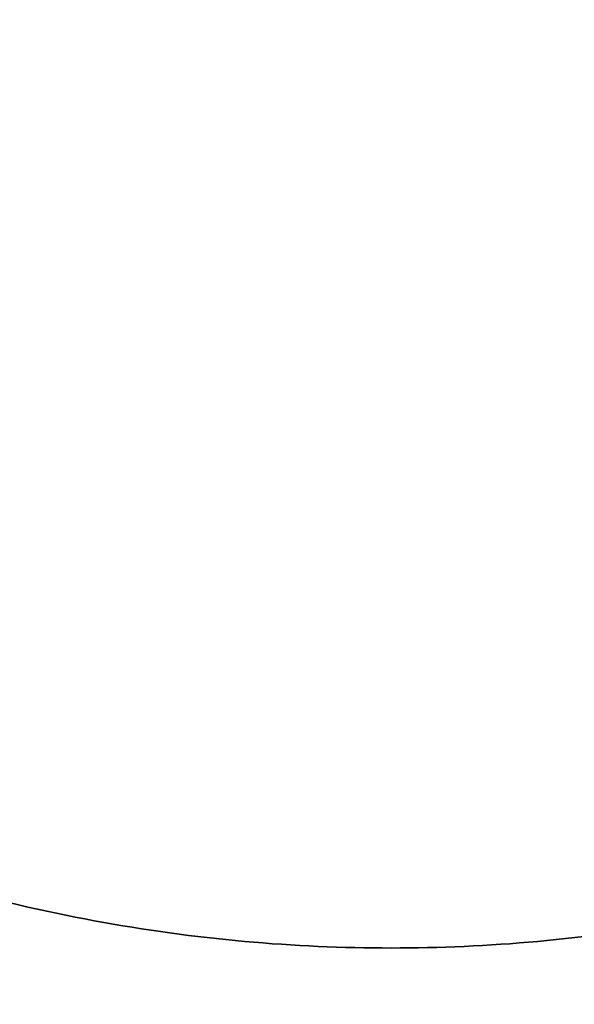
# Model space of a CAD drawing. Header units: millimetres. Extents: x 254 to 1852, y -34 to 722.
# Tile 218 of 256: x 294.92 to 296.62, y 65.12 to 68.14. Entities that reach past the tile are written whole.
import ezdxf

# ---------------------------------------------------------------- set-up
doc = ezdxf.new("R2010")
doc.units = ezdxf.units.MM
doc.header["$MEASUREMENT"] = 0
doc.layers.add('Turn 2 seater Sofa', color=7, linetype='Continuous', true_color=0x000000)

msp = doc.modelspace()

# ---------------------------------------------------------------- linework, layer by layer
at = {"layer": 'Turn 2 seater Sofa'}
for points, weights, knots in [([(291.0618, 70.2914, 257.8193), (291.0618, 65.2914, 257.8193), (296.0618, 65.2914, 257.8193), (301.0618, 65.2914, 257.8193), (301.0618, 70.2914, 257.8193)], [1, 0.707106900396, 1, 0.707106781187, 1], [-31.415927, -31.415927, -31.415927, -23.561946, -23.561946, -15.707964, -15.707964, -15.707964]), ([(301.0618, 70.2914, 259.8193), (301.0618, 65.2914, 259.8193), (296.0618, 65.2914, 259.8193), (291.0618, 65.2914, 259.8193), (291.0618, 70.2914, 259.8193)], [1, 0.707106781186, 1, 0.707106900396, 1], [15.707964, 15.707964, 15.707964, 23.561946, 23.561946, 31.415927, 31.415927, 31.415927])]:
    msp.add_rational_spline(points, weights, degree=2, knots=knots, dxfattribs=at)
for points, degree in [([(260.3627, 9.1381, 268.8136), (274.1808, 3.3242, 267.4002), (291.4099, 5.1247, 267.9735), (298.8723, 67.8498, 261.9976), (306.7168, 67.2021, 276.3954), (312.888, 66.6926, 291.468)], 5), ([(260.3627, 8.9241, 269.8894), (274.0219, 3.0413, 269.1687), (291.0233, 4.7952, 269.4549), (299.0313, 66.844, 262.2918), (306.7371, 66.1977, 276.5516), (312.8045, 65.6888, 291.468)], 5), ([(296.0618, 65.2914, 259.8193), (296.0618, 65.2914, 258.8193), (296.0618, 65.2914, 257.8193)], 2)]:
    msp.add_open_spline(points, degree=degree, dxfattribs=at)

doc.saveas('drawing.dxf')
